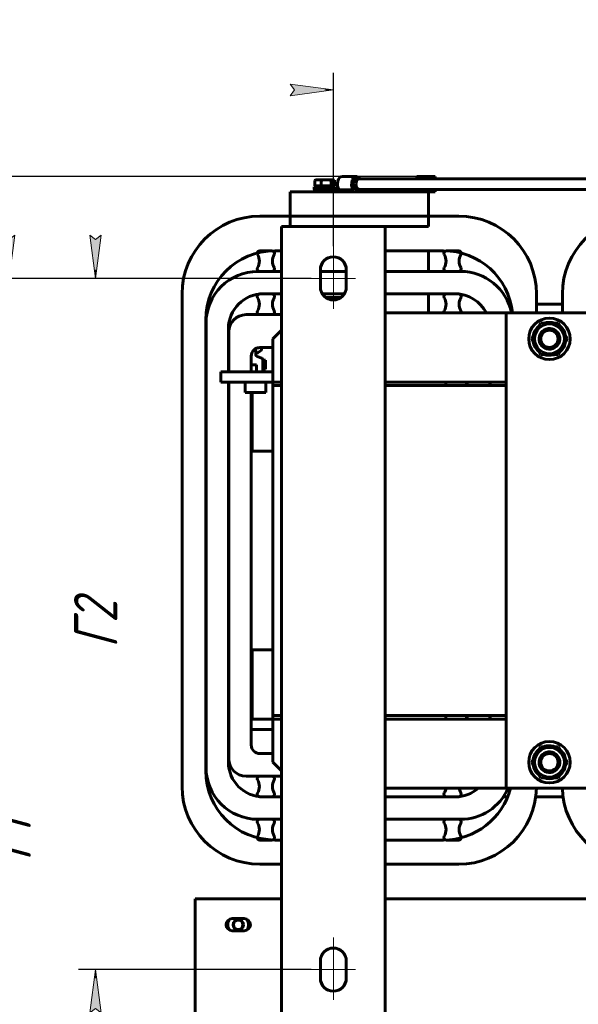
# Model space of a CAD drawing. Header units: millimetres. Extents: x 0 to 420, y 0 to 594.
# Tile 17 of 23: x 141 to 205, y 385 to 499. Entities that reach past the tile are written whole.
import ezdxf

# ---------------------------------------------------------------- set-up
doc = ezdxf.new("R2010")
doc.units = ezdxf.units.MM
for name, pattern in [('K5LT_AXLED', [19.5, 15, -1.5, 1.5, -1.5]), ('K5LT_BASIC', [0]), ('K5LT_THIN', [0])]:
    doc.linetypes.add(name, pattern=pattern)
doc.layers.add('Системный слой', color=7, linetype='Continuous')
doc.styles.add('KDIMTEXTSTYLE', font='GOST_AU.SHX', dxfattribs={"width": 0.96, "oblique": 15, "height": 5})
doc.dimstyles.new('KDIMSTYLE (0.20)', dxfattribs={"dimtxt": 5, "dimasz": 1, "dimexe": 2, "dimexo": 0, "dimgap": 1, "dimtad": 1, "dimlfac": 5, "dimtxsty": 'KDIMTEXTSTYLE', "dimsah": 1, "dimcen": 0, "dimdle": 1, "dimadec": 0, "dimazin": 0, "dimtfac": 0.667, "dimtmove": 0, "dimatfit": 3, "dimfxl": 1, "dimtvp": 1, "dimtolj": 1, "dimtzin": 0, "dimarcsym": 0})

# ---------------------------------------------------------------- blocks, each defined once
blk = doc.blocks.new('U145')
at = {"layer": 'Системный слой', "color": 150, "linetype": 'K5LT_BASIC', "lineweight": 60, "true_color": 0x0080ff}
for start, end in [(148.9973, 180), (328.9973, 31.0027), (180, 211.0027)]:
    blk.add_arc((165.93, 394.23), 1.2, start, end, dxfattribs=at)
blk = doc.blocks.new('U149')
at = {"layer": 'Системный слой', "color": 150, "linetype": 'K5LT_BASIC', "lineweight": 60, "true_color": 0x0080ff}
for p, q in [((160.93, 397.23), (170.93, 397.23)), ((182.93, 397.23), (264.93, 397.23)), ((276.93, 397.23), (286.93, 397.23))]:
    blk.add_line(p, q, dxfattribs=at)
blk = doc.blocks.new('U150')
at = {"layer": 'Системный слой', "color": 150, "linetype": 'K5LT_BASIC', "lineweight": 60, "true_color": 0x0080ff}
for p, q in [((186.6, 480.53), (186.6, 480.83)), ((186.6, 479.28), (186.6, 479.33))]:
    blk.add_line(p, q, dxfattribs=at)
blk = doc.blocks.new('U151')
at = {"layer": 'Системный слой', "color": 150, "linetype": 'K5LT_BASIC', "lineweight": 60, "true_color": 0x0080ff}
for p, q in [((188.7, 480.53), (188.7, 480.83)), ((188.7, 479.28), (188.7, 479.33))]:
    blk.add_line(p, q, dxfattribs=at)
blk = doc.blocks.new('U153')
at = {"layer": 'Системный слой', "color": 150, "linetype": 'K5LT_BASIC', "lineweight": 60, "true_color": 0x0080ff}
for p, q in [((197.24, 466.03), (197.49, 466.03)), ((200.43, 466.03), (203.43, 466.03)), ((206.38, 466.03), (206.62, 466.03))]:
    blk.add_line(p, q, dxfattribs=at)
blk = doc.blocks.new('U161')
at = {"layer": 'Системный слой', "color": 150, "linetype": 'K5LT_BASIC', "lineweight": 60, "true_color": 0x0080ff}
for p, q in [((167.43, 458.23), (167.43, 460.03)), ((167.43, 415.03), (167.43, 455.83))]:
    blk.add_line(p, q, dxfattribs=at)
blk = doc.blocks.new('U162')
at = {"layer": 'Системный слой', "color": 150, "linetype": 'K5LT_BASIC', "lineweight": 60, "true_color": 0x0080ff}
for p, q in [((164.83, 458.23), (164.83, 462.83)), ((164.83, 413.43), (164.83, 457.03))]:
    blk.add_line(p, q, dxfattribs=at)
blk = doc.blocks.new('U163')
at = {"layer": 'Системный слой', "color": 150, "linetype": 'K5LT_BASIC', "lineweight": 60, "true_color": 0x0080ff}
for p, q in [((192.43, 457.03), (192.43, 456.63)), ((192.43, 418.43), (192.43, 418.03))]:
    blk.add_line(p, q, dxfattribs=at)
blk = doc.blocks.new('U164')
at = {"layer": 'Системный слой', "color": 150, "linetype": 'K5LT_BASIC', "lineweight": 60, "true_color": 0x0080ff}
for p, q in [((195.03, 457.03), (195.03, 456.63)), ((195.03, 418.43), (195.03, 418.03))]:
    blk.add_line(p, q, dxfattribs=at)
blk = doc.blocks.new('U165')
at = {"layer": 'Системный слой', "color": 150, "linetype": 'K5LT_BASIC', "lineweight": 60, "true_color": 0x0080ff}
for p, q in [((170.17, 472.23), (170.93, 472.23)), ((182.93, 472.23), (189.69, 472.23))]:
    blk.add_line(p, q, dxfattribs=at)
blk = doc.blocks.new('U166')
at = {"layer": 'Системный слой', "color": 150, "linetype": 'K5LT_BASIC', "lineweight": 60, "true_color": 0x0080ff}
for p, q in [((168.43, 476.23), (171.93, 476.23)), ((187.93, 476.23), (191.43, 476.23))]:
    blk.add_line(p, q, dxfattribs=at)
blk = doc.blocks.new('U167')
at = {"layer": 'Системный слой', "color": 150, "linetype": 'K5LT_BASIC', "lineweight": 60, "true_color": 0x0080ff}
for p, q in [((170.93, 404.03), (170.17, 404.03)), ((189.69, 404.03), (182.93, 404.03))]:
    blk.add_line(p, q, dxfattribs=at)
blk = doc.blocks.new('U168')
at = {"layer": 'Системный слой', "color": 150, "linetype": 'K5LT_BASIC', "lineweight": 60, "true_color": 0x0080ff}
for p, q in [((170.93, 401.23), (168.43, 401.23)), ((191.43, 401.23), (182.93, 401.23))]:
    blk.add_line(p, q, dxfattribs=at)
blk = doc.blocks.new('U169')
at = {"layer": 'Системный слой', "color": 150, "linetype": 'K5LT_BASIC', "lineweight": 60, "true_color": 0x0080ff}
for p, q in [((195.06, 457.03), (195.06, 456.63)), ((195.06, 418.43), (195.06, 418.03))]:
    blk.add_line(p, q, dxfattribs=at)
blk = doc.blocks.new('U170')
at = {"layer": 'Системный слой', "color": 150, "linetype": 'K5LT_BASIC', "lineweight": 60, "true_color": 0x0080ff}
for p, q in [((164.8, 458.23), (164.8, 463.23)), ((164.8, 413.03), (164.8, 457.03))]:
    blk.add_line(p, q, dxfattribs=at)
blk = doc.blocks.new('U171')
at = {"layer": 'Системный слой', "color": 150, "linetype": 'K5LT_BASIC', "lineweight": 60, "true_color": 0x0080ff}
for p, q in [((168.8, 467.23), (170.93, 467.23)), ((175.66, 467.23), (178.2, 467.23)), ((182.93, 467.23), (191.06, 467.23))]:
    blk.add_line(p, q, dxfattribs=at)
blk = doc.blocks.new('U172')
at = {"layer": 'Системный слой', "color": 150, "linetype": 'K5LT_BASIC', "lineweight": 60, "true_color": 0x0080ff}
for p, q in [((170.93, 409.03), (168.8, 409.03)), ((191.06, 409.03), (182.93, 409.03))]:
    blk.add_line(p, q, dxfattribs=at)
blk = doc.blocks.new('U173')
at = {"layer": 'Системный слой', "color": 150, "linetype": 'K5LT_BASIC', "lineweight": 60, "true_color": 0x0080ff}
for p, q in [((170.93, 406.43), (168.2, 406.43)), ((191.66, 406.43), (182.93, 406.43))]:
    blk.add_line(p, q, dxfattribs=at)
blk = doc.blocks.new('U174')
at = {"layer": 'Системный слой', "color": 150, "linetype": 'K5LT_BASIC', "lineweight": 60, "true_color": 0x0080ff}
for p, q in [((168.2, 469.83), (170.93, 469.83)), ((175.43, 469.83), (178.43, 469.83)), ((182.93, 469.83), (191.66, 469.83))]:
    blk.add_line(p, q, dxfattribs=at)
blk = doc.blocks.new('U189')
at = {"layer": 'Системный слой', "color": 150, "linetype": 'K5LT_BASIC', "lineweight": 60, "true_color": 0x0080ff}
for p, q in [((169.93, 457.03), (170.93, 457.03)), ((182.93, 457.03), (189.93, 457.03))]:
    blk.add_line(p, q, dxfattribs=at)
blk = doc.blocks.new('U190')
at = {"layer": 'Системный слой', "color": 150, "linetype": 'K5LT_BASIC', "lineweight": 60, "true_color": 0x0080ff}
for p, q in [((169.93, 456.63), (170.93, 456.63)), ((182.93, 456.63), (189.93, 456.63))]:
    blk.add_line(p, q, dxfattribs=at)
blk = doc.blocks.new('U198')
at = {"layer": 'Системный слой', "color": 150, "linetype": 'K5LT_BASIC', "lineweight": 60, "true_color": 0x0080ff}
for start, end in [(90, 109.54), (70.46, 79.1982), (130.46, 169.54), (10.46, 49.54), (190.46, 229.54), (310.46, 349.54), (250.46, 289.54)]:
    blk.add_arc((201.93, 413.03), 1.91, start, end, dxfattribs=at)
blk = doc.blocks.new('U202')
at = {"layer": 'Системный слой', "color": 150, "linetype": 'K5LT_BASIC', "lineweight": 60, "true_color": 0x0080ff}
for p, q in [((169.93, 456.63), (170.93, 456.63)), ((182.93, 456.63), (196.93, 456.63)), ((206.93, 456.63), (240.93, 456.63)), ((250.93, 456.63), (264.93, 456.63)), ((276.93, 456.63), (277.93, 456.63))]:
    blk.add_line(p, q, dxfattribs=at)
blk = doc.blocks.new('U203')
at = {"layer": 'Системный слой', "color": 150, "linetype": 'K5LT_BASIC', "lineweight": 60, "true_color": 0x0080ff}
for p, q in [((169.93, 418.43), (170.93, 418.43)), ((182.93, 418.43), (196.93, 418.43)), ((206.93, 418.43), (240.93, 418.43)), ((250.93, 418.43), (264.93, 418.43)), ((276.93, 418.43), (277.93, 418.43))]:
    blk.add_line(p, q, dxfattribs=at)
blk = doc.blocks.new('U204')
at = {"layer": 'Системный слой', "color": 150, "linetype": 'K5LT_BASIC', "lineweight": 60, "true_color": 0x0080ff}
for p, q in [((169.93, 418.43), (170.93, 418.43)), ((182.93, 418.43), (189.93, 418.43))]:
    blk.add_line(p, q, dxfattribs=at)
blk = doc.blocks.new('U205')
at = {"layer": 'Системный слой', "color": 150, "linetype": 'K5LT_BASIC', "lineweight": 60, "true_color": 0x0080ff}
for p, q in [((169.93, 418.03), (170.93, 418.03)), ((182.93, 418.03), (189.93, 418.03))]:
    blk.add_line(p, q, dxfattribs=at)
blk = doc.blocks.new('U206')
at = {"layer": 'Системный слой', "color": 150, "linetype": 'K5LT_BASIC', "lineweight": 60, "true_color": 0x0080ff}
for p, q in [((196.93, 410.03), (182.93, 410.03)), ((240.93, 410.03), (206.93, 410.03)), ((264.93, 410.03), (250.93, 410.03))]:
    blk.add_line(p, q, dxfattribs=at)
blk = doc.blocks.new('U207')
at = {"layer": 'Системный слой', "color": 150, "linetype": 'K5LT_BASIC', "lineweight": 60, "true_color": 0x0080ff}
for p, q in [((189.93, 418.03), (196.93, 418.03)), ((206.93, 418.03), (213.93, 418.03)), ((233.93, 418.03), (240.93, 418.03)), ((250.93, 418.03), (257.93, 418.03))]:
    blk.add_line(p, q, dxfattribs=at)
blk = doc.blocks.new('U218')
at = {"layer": 'Системный слой', "color": 150, "linetype": 'K5LT_BASIC', "lineweight": 60, "true_color": 0x0080ff}
for p, q in [((179.2, 479.88), (179.29, 480.33)), ((179.33, 479.46), (179.2, 479.88)), ((179.29, 480.33), (179.56, 480.55)), ((179.56, 480.55), (179.59, 480.55)), ((179.59, 479.31), (179.33, 479.46))]:
    blk.add_line(p, q, dxfattribs=at)
blk = doc.blocks.new('U219')
at = {"layer": 'Системный слой', "color": 150, "linetype": 'K5LT_BASIC', "lineweight": 60, "true_color": 0x0080ff}
for p, q in [((179.02, 479.78), (179.11, 480.42)), ((179.2, 479.28), (179.02, 479.78)), ((179.11, 480.42), (179.41, 480.78)), ((179.41, 480.78), (179.59, 480.83)), ((179.59, 480.83), (179.92, 480.67)), ((179.92, 480.67), (180.03, 480.53)), ((180.03, 479.33), (179.99, 479.28))]:
    blk.add_line(p, q, dxfattribs=at)
blk = doc.blocks.new('U220')
at = {"layer": 'Системный слой', "color": 150, "linetype": 'K5LT_BASIC', "lineweight": 60, "true_color": 0x0080ff}
for p, q in [((179.64, 480.38), (179.52, 479.96)), ((179.52, 479.96), (179.61, 479.53)), ((179.9, 480.53), (179.64, 480.38)), ((179.61, 479.53), (179.88, 479.33)), ((179.88, 479.33), (179.9, 479.33))]:
    blk.add_line(p, q, dxfattribs=at)
blk = doc.blocks.new('U221')
at = {"layer": 'Системный слой', "color": 150, "linetype": 'K5LT_BASIC', "lineweight": 60, "true_color": 0x0080ff}
for p, q in [((196.93, 457.03), (189.93, 457.03)), ((213.93, 457.03), (206.93, 457.03)), ((240.93, 457.03), (233.93, 457.03)), ((257.93, 457.03), (250.93, 457.03))]:
    blk.add_line(p, q, dxfattribs=at)
blk = doc.blocks.new('U222')
at = {"layer": 'Системный слой', "color": 150, "linetype": 'K5LT_BASIC', "lineweight": 60, "true_color": 0x0080ff}
for p, q in [((182.93, 465.03), (196.93, 465.03)), ((206.93, 465.03), (240.93, 465.03)), ((250.93, 465.03), (264.93, 465.03))]:
    blk.add_line(p, q, dxfattribs=at)
blk = doc.blocks.new('U226')
at = {"layer": 'Системный слой', "color": 150, "linetype": 'K5LT_BASIC', "lineweight": 60, "true_color": 0x0080ff}
for p, q in [((179.9, 479.33), (223.9, 479.33)), ((285.55, 479.33), (285.56, 479.33)), ((285.56, 479.33), (285.57, 479.33)), ((285.57, 479.33), (285.57, 479.33)), ((285.57, 479.33), (285.58, 479.33)), ((285.58, 479.33), (285.58, 479.33)), ((285.58, 479.33), (285.59, 479.33)), ((285.59, 479.33), (285.6, 479.33)), ((285.6, 479.33), (285.61, 479.33)), ((285.61, 479.33), (285.64, 479.33)), ((285.64, 479.33), (285.67, 479.33)), ((285.67, 479.33), (285.68, 479.32)), ((285.68, 479.32), (285.68, 479.32)), ((285.68, 479.32), (285.69, 479.32)), ((285.69, 479.32), (285.7, 479.32)), ((285.7, 479.32), (285.72, 479.32)), ((285.72, 479.32), (285.77, 479.32)), ((285.77, 479.32), (285.83, 479.31)), ((285.83, 479.31), (285.84, 479.31)), ((285.84, 479.31), (285.84, 479.31)), ((285.84, 479.31), (285.86, 479.3)), ((285.86, 479.3), (285.89, 479.3)), ((285.89, 479.3), (285.94, 479.29)), ((285.94, 479.29), (286.01, 479.27)), ((286.01, 479.27), (286.01, 479.27)), ((286.01, 479.27), (286.01, 479.27)), ((286.01, 479.27), (286.02, 479.27)), ((286.02, 479.27), (286.03, 479.27)), ((286.03, 479.27), (286.03, 479.26)), ((286.03, 479.26), (286.03, 479.26)), ((286.03, 479.26), (286.04, 479.26)), ((286.04, 479.26), (286.05, 479.26)), ((286.05, 479.26), (286.08, 479.25)), ((286.08, 479.25), (286.14, 479.23)), ((286.14, 479.23), (286.17, 479.22)), ((286.17, 479.22), (286.17, 479.22)), ((286.17, 479.22), (286.18, 479.22)), ((286.18, 479.22), (286.18, 479.21)), ((286.18, 479.21), (286.2, 479.21)), ((286.2, 479.21), (286.21, 479.2)), ((286.21, 479.2), (286.21, 479.2)), ((286.21, 479.2), (286.21, 479.2)), ((286.21, 479.2), (286.21, 479.2)), ((286.21, 479.2), (286.22, 479.2)), ((286.22, 479.2), (286.23, 479.19)), ((286.23, 479.19), (286.24, 479.19)), ((286.24, 479.19), (286.25, 479.19)), ((286.25, 479.19), (286.25, 479.18)), ((286.25, 479.18), (286.26, 479.18)), ((286.26, 479.18), (286.28, 479.17)), ((286.28, 479.17), (286.31, 479.16)), ((286.31, 479.16), (286.38, 479.12)), ((286.38, 479.12), (286.41, 479.1)), ((286.41, 479.1), (286.42, 479.1)), ((286.42, 479.1), (286.43, 479.1)), ((286.43, 479.1), (286.44, 479.09)), ((286.44, 479.09), (286.47, 479.07)), ((286.47, 479.07), (286.52, 479.04)), ((286.52, 479.04), (286.59, 478.99)), ((286.59, 478.99), (286.59, 478.99)), ((286.59, 478.99), (286.6, 478.99)), ((286.6, 478.99), (286.62, 478.98)), ((286.62, 478.98), (286.64, 478.95)), ((286.64, 478.95), (286.7, 478.91)), ((286.7, 478.91), (286.77, 478.84)), ((286.77, 478.84), (286.78, 478.84)), ((286.78, 478.84), (286.78, 478.83)), ((286.78, 478.83), (286.8, 478.82)), ((286.8, 478.82), (286.83, 478.79)), ((286.83, 478.79), (286.88, 478.74)), ((286.88, 478.74), (286.93, 478.68)), ((286.93, 478.68), (286.94, 478.67)), ((286.94, 478.67), (286.94, 478.66)), ((286.94, 478.66), (286.95, 478.65)), ((286.95, 478.65), (286.98, 478.62)), ((286.98, 478.62), (287.02, 478.56)), ((287.02, 478.56), (287.07, 478.48)), ((287.07, 478.48), (287.07, 478.48)), ((287.07, 478.48), (287.08, 478.47)), ((287.08, 478.47), (287.09, 478.46)), ((287.09, 478.46), (287.11, 478.42)), ((287.11, 478.42), (287.14, 478.35)), ((287.14, 478.35), (287.18, 478.28)), ((287.18, 478.28), (287.18, 478.27)), ((287.18, 478.27), (287.19, 478.26)), ((287.19, 478.26), (287.2, 478.25)), ((287.2, 478.25), (287.21, 478.21)), ((287.21, 478.21), (287.24, 478.14)), ((287.24, 478.14), (287.26, 478.07)), ((287.26, 478.07), (287.27, 478.06)), ((287.27, 478.06), (287.27, 478.05)), ((287.27, 478.05), (287.27, 478.04)), ((287.27, 478.04), (287.28, 478.01)), ((287.28, 478.01), (287.3, 477.94)), ((287.3, 477.94), (287.31, 477.9)), ((287.31, 477.9), (287.31, 477.9)), ((287.31, 477.9), (287.31, 477.89)), ((287.31, 477.89), (287.31, 477.88)), ((287.31, 477.88), (287.32, 477.85)), ((287.32, 477.85), (287.33, 477.79)), ((287.33, 477.79), (287.34, 477.71)), ((287.34, 477.71), (287.34, 477.71)), ((287.34, 477.71), (287.34, 477.7)), ((287.34, 477.7), (287.34, 477.69)), ((287.34, 477.69), (287.34, 477.66)), ((287.34, 477.66), (287.34, 477.6)), ((287.34, 477.6), (287.34, 477.55)), ((287.34, 477.55), (287.34, 477.55)), ((287.34, 477.55), (287.34, 477.54)), ((287.34, 477.54), (287.34, 477.53)), ((287.34, 477.53), (287.34, 477.5)), ((287.34, 477.5), (287.34, 477.47)), ((287.34, 477.47), (287.34, 477.46)), ((287.34, 477.46), (287.34, 477.45)), ((287.34, 477.45), (287.34, 477.44)), ((287.34, 477.44), (287.34, 477.42)), ((287.34, 477.42), (287.34, 477.4)), ((287.34, 477.4), (287.34, 477.4)), ((287.34, 477.4), (287.34, 477.39)), ((287.34, 477.39), (287.34, 477.38)), ((287.34, 477.38), (287.34, 477.37)), ((287.34, 477.37), (287.34, 477.35)), ((287.34, 477.35), (287.34, 477.32)), ((287.34, 477.32), (287.34, 477.27)), ((287.34, 477.27), (287.34, 477.27)), ((287.34, 477.27), (287.34, 477.26)), ((287.34, 477.26), (287.34, 477.25)), ((287.34, 477.25), (287.34, 477.23)), ((287.34, 477.23), (287.34, 477.19)), ((287.34, 477.19), (287.34, 477.12)), ((287.34, 477.12), (287.34, 476.96)), ((287.34, 476.96), (287.34, 476.95)), ((287.34, 476.95), (287.34, 476.95)), ((287.34, 476.95), (287.34, 476.94)), ((287.34, 476.94), (287.34, 476.92)), ((287.34, 476.92), (287.34, 476.88)), ((287.34, 476.88), (287.34, 476.82)), ((287.34, 476.82), (287.34, 476.82)), ((287.34, 476.82), (287.34, 476.81)), ((287.34, 476.81), (287.34, 476.81)), ((287.34, 476.81), (287.34, 476.79)), ((287.34, 476.79), (287.34, 476.79)), ((287.34, 476.79), (287.34, 476.79)), ((287.34, 476.79), (287.34, 476.79)), ((287.34, 476.79), (287.34, 476.78)), ((287.34, 476.78), (287.34, 476.76)), ((287.34, 476.76), (287.34, 476.75)), ((287.34, 476.75), (287.34, 476.74)), ((287.34, 476.74), (287.34, 476.74)), ((287.34, 476.74), (287.34, 476.73)), ((287.34, 476.73), (287.34, 476.72)), ((287.34, 476.72), (287.34, 476.69)), ((287.34, 476.69), (287.34, 476.66)), ((287.34, 476.66), (287.34, 476.65)), ((287.34, 476.65), (287.34, 476.65)), ((287.34, 476.65), (287.34, 476.64)), ((287.34, 476.64), (287.34, 476.63)), ((287.34, 476.63), (287.34, 476.61)), ((287.34, 476.61), (287.34, 476.61)), ((287.34, 476.61), (287.34, 476.6)), ((287.34, 476.6), (287.34, 476.6)), ((287.34, 476.6), (287.34, 476.58)), ((287.34, 476.58), (287.34, 476.55)), ((287.34, 476.55), (287.34, 476.5)), ((287.34, 476.5), (287.34, 476.5)), ((287.34, 476.5), (287.34, 476.49)), ((287.34, 476.49), (287.34, 476.49)), ((287.34, 476.49), (287.34, 476.47)), ((287.34, 476.47), (287.34, 476.47)), ((287.34, 476.47), (287.34, 476.47)), ((287.34, 476.47), (287.34, 476.46)), ((287.34, 476.46), (287.34, 476.46)), ((287.34, 476.46), (287.34, 476.45)), ((287.34, 476.45), (287.34, 476.44)), ((287.34, 476.44), (287.34, 476.44)), ((287.34, 476.44), (287.34, 476.44)), ((287.34, 476.44), (287.34, 476.43)), ((287.34, 476.43), (287.34, 476.42)), ((287.34, 476.42), (287.34, 476.41)), ((287.34, 476.41), (287.34, 476.41)), ((287.34, 476.41), (287.34, 476.4)), ((287.34, 476.4), (287.34, 476.37)), ((287.34, 476.37), (287.34, 476.33)), ((287.34, 476.33), (287.34, 476.25)), ((287.34, 476.25), (287.34, 476.21)), ((287.34, 476.21), (287.34, 476.15)), ((287.34, 476.15), (287.34, 476.14)), ((287.34, 476.14), (287.34, 476.14)), ((287.34, 476.14), (287.34, 476.13)), ((287.34, 476.13), (287.34, 476.13)), ((287.34, 476.13), (287.34, 476.11)), ((287.34, 476.11), (287.34, 476.11)), ((287.34, 476.11), (287.34, 476.11)), ((287.34, 476.11), (287.34, 476.11)), ((287.34, 476.11), (287.34, 476.1)), ((287.34, 476.1), (287.34, 476.09)), ((287.34, 476.09), (287.34, 476.08)), ((287.34, 476.08), (287.34, 476.08)), ((287.34, 476.08), (287.34, 476.08)), ((287.34, 476.08), (287.34, 476.07)), ((287.34, 476.07), (287.34, 476.04)), ((287.34, 476.04), (287.34, 476.03)), ((287.34, 476.03), (287.34, 476.03)), ((287.34, 476.03), (287.34, 476.03)), ((287.34, 476.03), (287.34, 476.02)), ((287.34, 476.02), (287.34, 476)), ((287.34, 476), (287.34, 475.97)), ((287.34, 475.97), (287.34, 475.95)), ((287.34, 475.95), (287.34, 475.94)), ((287.34, 475.94), (287.34, 475.91)), ((287.34, 475.91), (287.34, 475.87)), ((287.34, 475.87), (287.34, 475.78)), ((287.34, 475.78), (287.34, 475.61)), ((287.34, 475.61), (287.34, 475.27)), ((287.34, 475.27), (287.34, 474.58)), ((287.34, 474.58), (287.34, 473.19)), ((287.34, 473.19), (287.34, 471.52)), ((287.34, 405.94), (287.34, 386.22))]:
    blk.add_line(p, q, dxfattribs=at)
blk = doc.blocks.new('U227')
at = {"layer": 'Системный слой', "color": 150, "linetype": 'K5LT_BASIC', "lineweight": 60, "true_color": 0x0080ff}
for p, q in [((179.9, 480.53), (223.9, 480.53)), ((284.74, 480.53), (285.55, 480.53)), ((287.94, 479.33), (287.98, 479.28)), ((287.98, 479.28), (288, 479.25)), ((288, 479.25), (288.01, 479.24)), ((288.01, 479.24), (288.01, 479.23)), ((288.01, 479.23), (288.02, 479.22)), ((288.02, 479.22), (288.02, 479.22)), ((288.02, 479.22), (288.03, 479.2)), ((288.03, 479.2), (288.04, 479.19)), ((288.04, 479.19), (288.06, 479.16)), ((288.06, 479.16), (288.09, 479.12)), ((288.09, 479.12), (288.12, 479.06)), ((288.12, 479.06), (288.15, 479.01)), ((288.15, 479.01), (288.16, 479.01)), ((288.16, 479.01), (288.16, 478.99)), ((288.16, 478.99), (288.18, 478.96)), ((288.18, 478.96), (288.21, 478.9)), ((288.21, 478.9), (288.27, 478.78)), ((288.27, 478.78), (288.32, 478.67)), ((288.32, 478.67), (288.32, 478.66)), ((288.32, 478.66), (288.33, 478.64)), ((288.33, 478.64), (288.34, 478.61)), ((288.34, 478.61), (288.36, 478.55)), ((288.36, 478.55), (288.41, 478.43)), ((288.41, 478.43), (288.42, 478.37)), ((288.42, 478.37), (288.43, 478.36)), ((288.43, 478.36), (288.43, 478.34)), ((288.43, 478.34), (288.44, 478.31)), ((288.44, 478.31), (288.46, 478.25)), ((288.46, 478.25), (288.48, 478.12)), ((288.48, 478.12), (288.5, 478.02)), ((288.5, 478.02), (288.5, 478.01)), ((288.5, 478.01), (288.51, 478)), ((288.51, 478), (288.51, 477.96)), ((288.51, 477.96), (288.52, 477.89)), ((288.52, 477.89), (288.54, 477.75)), ((288.54, 477.75), (288.54, 477.64)), ((288.54, 477.64), (288.54, 477.63)), ((288.54, 477.63), (288.54, 477.62)), ((288.54, 477.62), (288.54, 477.59)), ((288.54, 477.59), (288.55, 477.53)), ((288.55, 477.53), (288.55, 477.51)), ((288.55, 477.51), (288.55, 477.51)), ((288.55, 477.51), (288.55, 477.49)), ((288.55, 477.49), (288.55, 477.47)), ((288.55, 477.47), (288.55, 477.42)), ((288.55, 477.42), (288.55, 477.32)), ((288.55, 477.32), (288.55, 477.29)), ((288.55, 477.29), (288.55, 477.29)), ((288.55, 477.29), (288.55, 477.27)), ((288.55, 477.27), (288.55, 477.25)), ((288.55, 477.25), (288.55, 477.21)), ((288.55, 477.21), (288.55, 477.19)), ((288.55, 477.19), (288.55, 477.18)), ((288.55, 477.18), (288.55, 477.17)), ((288.55, 477.17), (288.55, 477.15)), ((288.55, 477.15), (288.55, 477.12)), ((288.55, 477.12), (288.55, 477.09)), ((288.55, 477.09), (288.55, 477.08)), ((288.55, 477.08), (288.55, 477.07)), ((288.55, 477.07), (288.55, 477.06)), ((288.55, 477.06), (288.55, 477.05)), ((288.55, 477.05), (288.55, 477.04)), ((288.55, 477.04), (288.55, 477.04)), ((288.55, 477.04), (288.55, 477.03)), ((288.55, 477.03), (288.55, 477.02)), ((288.55, 477.02), (288.55, 477.01)), ((288.55, 477.01), (288.55, 477)), ((288.55, 477), (288.55, 476.98)), ((288.55, 476.98), (288.55, 476.96)), ((288.55, 476.96), (288.55, 476.95)), ((288.55, 476.95), (288.55, 476.94)), ((288.55, 476.94), (288.55, 476.93)), ((288.55, 476.93), (288.55, 476.9)), ((288.55, 476.9), (288.55, 476.85)), ((288.55, 476.85), (288.55, 476.84)), ((288.55, 476.84), (288.55, 476.83)), ((288.55, 476.83), (288.55, 476.82)), ((288.55, 476.82), (288.55, 476.81)), ((288.55, 476.81), (288.55, 476.81)), ((288.55, 476.81), (288.55, 476.79)), ((288.55, 476.79), (288.55, 476.78)), ((288.55, 476.78), (288.55, 476.77)), ((288.55, 476.77), (288.55, 476.76)), ((288.55, 476.76), (288.55, 476.74)), ((288.55, 476.74), (288.55, 476.73)), ((288.55, 476.73), (288.55, 476.72)), ((288.55, 476.72), (288.55, 476.7)), ((288.55, 476.7), (288.55, 476.65)), ((288.55, 476.65), (288.55, 476.64)), ((288.55, 476.64), (288.55, 476.63)), ((288.55, 476.63), (288.55, 476.62)), ((288.55, 476.62), (288.55, 476.59)), ((288.55, 476.59), (288.55, 476.54)), ((288.55, 476.54), (288.55, 476.44)), ((288.55, 476.44), (288.55, 476.43)), ((288.55, 476.43), (288.55, 476.41)), ((288.55, 476.41), (288.55, 476.38)), ((288.55, 476.38), (288.55, 476.33)), ((288.55, 476.33), (288.55, 476.26)), ((288.55, 476.26), (288.55, 476.25)), ((288.55, 476.25), (288.55, 476.24)), ((288.55, 476.24), (288.55, 476.22)), ((288.55, 476.22), (288.55, 476.2)), ((288.55, 476.2), (288.55, 476.16)), ((288.55, 476.16), (288.55, 476.14)), ((288.55, 476.14), (288.55, 476.14)), ((288.55, 476.14), (288.55, 476.13)), ((288.55, 476.13), (288.55, 476.11)), ((288.55, 476.11), (288.55, 476.1)), ((288.55, 476.1), (288.55, 476.09)), ((288.55, 476.09), (288.55, 476.08)), ((288.55, 476.08), (288.55, 476.07)), ((288.55, 476.07), (288.55, 476.06)), ((288.55, 476.06), (288.55, 476.03)), ((288.55, 476.03), (288.55, 476.02)), ((288.55, 476.02), (288.55, 476.01)), ((288.55, 476.01), (288.55, 475.99)), ((288.55, 475.99), (288.55, 475.95)), ((288.55, 475.95), (288.55, 475.92)), ((288.55, 475.92), (288.55, 475.91)), ((288.55, 475.91), (288.55, 475.9)), ((288.55, 475.9), (288.55, 475.87)), ((288.55, 475.87), (288.55, 475.82)), ((288.55, 475.82), (288.55, 475.71)), ((288.55, 475.71), (288.55, 475.7)), ((288.55, 475.7), (288.55, 475.69)), ((288.55, 475.69), (288.55, 475.67)), ((288.55, 475.67), (288.55, 475.64)), ((288.55, 475.64), (288.55, 475.58)), ((288.55, 475.58), (288.55, 475.48)), ((288.55, 475.48), (288.55, 475.43)), ((288.55, 475.43), (288.55, 475.41)), ((288.55, 475.41), (288.55, 475.36)), ((288.55, 475.36), (288.55, 475.33)), ((288.55, 475.33), (288.55, 475.29)), ((288.55, 475.29), (288.55, 475.12)), ((288.55, 475.12), (288.55, 474.97)), ((288.55, 474.97), (288.55, 474.66)), ((288.55, 474.66), (288.55, 474.05)), ((288.55, 474.05), (288.55, 472.82)), ((288.55, 472.82), (288.55, 470.37)), ((288.55, 470.37), (288.55, 465.48)), ((288.55, 465.48), (288.55, 455.74)), ((288.55, 455.74), (288.55, 436.21)), ((288.55, 436.21), (288.55, 405.06)), ((288.55, 405.06), (288.55, 387.96)), ((288.55, 387.96), (288.55, 387.95)), ((288.55, 387.95), (288.55, 387.94)), ((288.55, 387.94), (288.55, 387.92)), ((288.55, 387.92), (288.55, 387.89)), ((288.55, 387.89), (288.55, 387.88)), ((288.55, 387.88), (288.55, 387.87)), ((288.55, 387.87), (288.55, 387.85)), ((288.55, 387.85), (288.55, 387.8)), ((288.55, 387.8), (288.55, 387.76)), ((288.55, 387.76), (288.55, 387.75)), ((288.55, 387.75), (288.55, 387.73)), ((288.55, 387.73), (288.55, 387.71)), ((288.55, 387.71), (288.55, 387.65)), ((288.55, 387.65), (288.55, 387.54)), ((288.55, 387.54), (288.55, 387.49)), ((288.55, 387.49), (288.55, 387.49)), ((288.55, 387.49), (288.55, 387.47)), ((288.55, 387.47), (288.55, 387.44)), ((288.55, 387.44), (288.55, 387.38)), ((288.55, 387.38), (288.55, 387.26)), ((288.55, 387.26), (288.55, 387.19)), ((288.55, 387.19), (288.55, 387.18)), ((288.55, 387.18), (288.55, 387.17)), ((288.55, 387.17), (288.55, 387.14)), ((288.55, 387.14), (288.55, 387.08)), ((288.55, 387.08), (288.55, 386.96)), ((288.55, 386.96), (288.55, 386.91)), ((288.55, 386.91), (288.55, 386.9)), ((288.55, 386.9), (288.55, 386.89)), ((288.55, 386.89), (288.55, 386.86)), ((288.55, 386.86), (288.55, 386.8)), ((288.55, 386.8), (288.55, 386.7)), ((288.55, 386.7), (288.55, 386.64)), ((288.55, 386.64), (288.55, 386.63)), ((288.55, 386.63), (288.55, 386.62)), ((288.55, 386.62), (288.55, 386.59)), ((288.55, 386.59), (288.55, 386.54)), ((288.55, 386.54), (288.55, 386.45)), ((288.55, 386.45), (288.55, 386.4)), ((288.55, 386.4), (288.55, 386.39)), ((288.55, 386.39), (288.55, 386.38)), ((288.55, 386.38), (288.55, 386.36)), ((288.55, 386.36), (288.55, 386.31)), ((288.55, 386.31), (288.55, 386.28)), ((288.55, 386.28), (288.55, 386.27)), ((288.55, 386.27), (288.55, 386.26)), ((288.55, 386.26), (288.55, 386.26)), ((288.55, 386.26), (288.55, 386.25)), ((288.55, 386.25), (288.55, 386.24)), ((288.55, 386.24), (288.55, 386.23)), ((288.55, 386.23), (288.55, 386.22)), ((288.55, 386.22), (288.55, 386.22))]:
    blk.add_line(p, q, dxfattribs=at)
blk = doc.blocks.new('U229')
at = {"layer": 'Системный слой', "color": 150, "linetype": 'K5LT_BASIC', "lineweight": 60, "true_color": 0x0080ff}
for start, end in [(70.46, 109.54), (130.46, 169.54), (10.46, 49.54), (190.46, 229.54), (310.46, 349.54), (250.46, 282.7736)]:
    blk.add_arc((201.93, 462.03), 1.91, start, end, dxfattribs=at)
blk = doc.blocks.new('U230')
at = {"layer": 'Системный слой', "color": 150, "linetype": 'K5LT_BASIC', "lineweight": 60, "true_color": 0x0080ff}
for p, q in [((164.8, 418.03), (164.83, 418.03)), ((167.43, 418.03), (167.53, 418.03)), ((280.33, 418.03), (280.43, 418.03)), ((283.03, 418.03), (283.06, 418.03))]:
    blk.add_line(p, q, dxfattribs=at)
blk = doc.blocks.new('U231')
at = {"layer": 'Системный слой', "color": 150, "linetype": 'K5LT_BASIC', "lineweight": 60, "true_color": 0x0080ff}
for p, q in [((164.8, 416.83), (164.83, 416.83)), ((167.43, 416.83), (169.93, 416.83)), ((277.93, 416.83), (280.43, 416.83)), ((283.03, 416.83), (283.06, 416.83))]:
    blk.add_line(p, q, dxfattribs=at)
blk = doc.blocks.new('U234')
at = {"layer": 'Системный слой', "color": 150, "linetype": 'K5LT_BASIC', "lineweight": 60, "true_color": 0x0080ff}
for p, q in [((176.87, 480.43), (176.91, 480.43)), ((176.91, 480.43), (176.96, 480.42)), ((176.96, 480.42), (177, 480.4)), ((177, 480.4), (177.02, 480.4)), ((177.02, 480.4), (177.05, 480.38)), ((177.05, 480.38), (177.07, 480.37))]:
    blk.add_line(p, q, dxfattribs=at)
blk = doc.blocks.new('U246')
at = {"layer": 'Системный слой', "color": 150, "linetype": 'K5LT_BASIC', "lineweight": 60, "true_color": 0x0080ff}
for p, q in [((187.93, 476.23), (187.93, 477.98)), ((187.93, 469.83), (187.93, 472.23)), ((187.93, 465.03), (187.93, 467.23))]:
    blk.add_line(p, q, dxfattribs=at)
blk = doc.blocks.new('U247')
at = {"layer": 'Системный слой', "color": 150, "linetype": 'K5LT_BASIC', "lineweight": 60, "true_color": 0x0080ff}
for p, q in [((171.93, 479.03), (179.2, 479.03)), ((179.99, 479.03), (187.93, 479.03))]:
    blk.add_line(p, q, dxfattribs=at)
blk = doc.blocks.new('KDIMARROW_01')
at = {"layer": 'Системный слой'}
blk.add_hatch(color=0, dxfattribs=at).paths.add_polyline_path([(-5, -0.66), (0, 0), (-5, 0.66), (-4.5, 0)])
at = {"layer": 'Системный слой', "color": 0, "linetype": 'K5LT_THIN', "lineweight": 18}
for p, q in [((-4.5, 0), (-5, 0.66)), ((-5, 0.66), (0, 0)), ((0, 0), (-5, -0.66)), ((-5, -0.66), (-4.5, 0)), ((0, 0), (-1, 0))]:
    blk.add_line(p, q, dxfattribs=at)

msp = doc.modelspace()

# ---------------------------------------------------------------- linework, layer by layer
at = {"layer": 'Системный слой', "color": 150, "linetype": 'K5LT_BASIC', "lineweight": 60, "true_color": 0x0080ff}
for p, q in [((174.7941, 479.7289), (174.7941, 480.3726)), ((175.5313, 479.7289), (174.7941, 479.7289)), ((174.9324, 480.4289), (174.866, 480.4047)), ((175.1627, 480.4289), (174.9324, 480.4289)), ((175.0584, 479.6289), (174.9584, 479.7289)), ((176.1005, 480.4289), (175.1627, 480.4289)), ((175.5313, 479.7289), (175.5313, 480.3726)), ((176.6696, 479.7289), (175.5313, 479.7289)), ((176.1005, 480.4289), (176.8701, 480.4289)), ((176.6696, 479.7289), (176.6696, 480.3726)), ((177.0706, 479.7289), (176.6696, 479.7289)), ((176.8064, 479.6289), (176.9064, 479.7289)), ((176.9324, 480.4289), (176.8701, 480.4289)), ((176.9324, 480.4289), (176.9988, 480.4047)), ((177.0706, 479.7289), (177.0706, 480.3726)), ((177.9855, 480.8289), (179.5942, 480.8289)), ((179.4938, 480.5289), (179.9007, 480.5289)), ((186.6021, 480.8289), (188.7021, 480.8289)), ((171.9324, 477.9751), (171.9324, 479.0289)), ((174.7324, 479.3089), (174.7324, 479.6289)), ((174.7324, 479.6289), (177.1324, 479.6289)), ((174.7324, 479.3089), (175.6566, 479.3089)), ((174.7701, 479.3089), (174.7701, 479.0289)), ((175.6566, 479.3089), (177.5662, 479.3089)), ((177.1324, 479.3089), (177.1324, 479.6289)), ((177.587, 479.2765), (179.1957, 479.2765)), ((177.587, 479.2765), (177.587, 479.0289)), ((177.587, 479.0289), (179.1957, 479.0289)), ((179.1957, 479.2765), (179.1957, 479.0289)), ((179.1957, 479.0289), (179.9928, 479.0289)), ((179.4938, 479.3289), (179.9007, 479.3289)), ((179.9928, 479.2765), (179.9928, 479.0289)), ((182.7324, 479.3089), (182.7324, 479.3289)), ((182.7324, 479.3089), (184.4718, 479.3089)), ((182.7701, 479.3089), (182.7701, 479.0289)), ((184.4718, 479.3089), (186.6021, 479.3089)), ((185.1324, 479.3089), (185.1324, 479.3289)), ((186.6021, 479.2765), (188.7021, 479.2765)), ((186.6021, 479.2765), (186.6021, 479.0289)), ((187.9324, 479.0289), (188.7021, 479.0289)), ((187.9324, 479.0289), (187.9324, 477.9751)), ((188.7021, 479.2765), (188.7021, 479.0289)), ((171.9324, 476.2289), (171.9324, 477.9751)), ((171.9324, 476.2289), (171.9324, 475.0289)), ((187.9324, 476.2289), (171.9324, 476.2289)), ((187.9324, 476.2289), (187.9324, 475.0289)), ((182.9324, 475.0289), (170.9324, 475.0289)), ((170.9324, 329.0289), (170.9324, 475.0289)), ((187.9324, 475.0289), (182.9324, 475.0289)), ((182.9324, 329.0289), (182.9324, 475.0289)), ((168.4324, 472.2289), (169.8324, 472.2289)), ((190.0324, 472.2289), (191.4324, 472.2289)), ((169.8324, 469.8289), (168.4324, 469.8289)), ((175.4324, 470.0289), (175.4324, 468.0289)), ((178.4324, 468.0289), (178.4324, 470.0289)), ((191.4324, 469.8289), (190.0324, 469.8289)), ((159.4324, 410.2289), (159.4324, 467.2289)), ((168.4324, 467.2289), (169.8324, 467.2289)), ((190.0324, 467.2289), (191.4324, 467.2289)), ((200.4324, 467.2289), (200.4324, 465.0289)), ((203.4324, 465.0289), (203.4324, 467.2289)), ((177.793, 466.8003), (176.0718, 466.8003)), ((196.9324, 410.0289), (196.9324, 465.0289)), ((196.9324, 465.0289), (206.9324, 465.0289)), ((162.1724, 412.0289), (162.1724, 464.2289)), ((162.2024, 412.4289), (162.2024, 463.8289)), ((166.8324, 464.8289), (170.9324, 464.8289)), ((169.8324, 464.8289), (168.4324, 464.8289)), ((200.8931, 463.8289), (199.8539, 462.0289)), ((202.9716, 463.8289), (200.8931, 463.8289)), ((204.0108, 462.0289), (202.9716, 463.8289)), ((170.9324, 463.0289), (169.9324, 462.0289)), ((169.9324, 458.0289), (169.9324, 462.0289)), ((199.8539, 462.0289), (200.8931, 460.2289)), ((202.9716, 460.2289), (204.0108, 462.0289)), ((162.2024, 460.9422), (162.1724, 460.9189)), ((164.8324, 460.8989), (164.8024, 460.8989)), ((167.9011, 460.7565), (167.8201, 460.8196)), ((167.9783, 460.1686), (167.9783, 460.5986)), ((168.1161, 460.3894), (167.9783, 460.3894)), ((168.1166, 460.9777), (168.24, 460.9772)), ((168.5695, 460.6901), (168.1742, 460.408)), ((168.2801, 461.0172), (168.2801, 461.0173)), ((168.4324, 461.0289), (169.9324, 461.0289)), ((168.6114, 460.9709), (168.6114, 460.7715)), ((168.6525, 459.7775), (168.1082, 459.9813)), ((168.7824, 459.5902), (168.7824, 458.2289)), ((169.0824, 459.5489), (168.7824, 459.5489)), ((169.0824, 458.5089), (169.0824, 459.5489)), ((200.8931, 460.2289), (202.9716, 460.2289)), ((202.3547, 460.1662), (202.3273, 460.2289)), ((162.2024, 459.0289), (162.1724, 459.0289)), ((162.1724, 458.2289), (162.2024, 458.2289)), ((163.9324, 458.2289), (164.9324, 458.2289)), ((163.9324, 457.0289), (163.9324, 458.2289)), ((164.8324, 459.0289), (164.8024, 459.0289)), ((164.9324, 458.2289), (169.9324, 458.2289)), ((168.0324, 459.0289), (167.4324, 459.0289)), ((168.0324, 459.0289), (168.0324, 458.2289)), ((169.0824, 458.5089), (168.7824, 458.5089)), ((162.2024, 457.0289), (162.1724, 457.0289)), ((164.9324, 457.0289), (163.9324, 457.0289)), ((164.9324, 457.0289), (169.9324, 457.0289)), ((166.7324, 455.8289), (166.7324, 457.0289)), ((169.1324, 455.8289), (169.1324, 457.0289)), ((169.9324, 457.0289), (169.9324, 458.0289)), ((169.9324, 457.0289), (169.9324, 456.6289)), ((189.9324, 457.0289), (189.9324, 456.6289)), ((192.3324, 457.0289), (192.3324, 456.6289)), ((169.1324, 455.8289), (166.7324, 455.8289)), ((167.5324, 449.0289), (167.5324, 455.8289)), ((169.9324, 456.6289), (169.9324, 418.4289)), ((169.9324, 449.0289), (167.5324, 449.0289)), ((167.5324, 418.0289), (167.5324, 426.0289)), ((167.5324, 426.0289), (169.9324, 426.0289)), ((169.9324, 418.4289), (169.9324, 418.0289)), ((189.9324, 418.4289), (189.9324, 418.0289)), ((192.3324, 418.4289), (192.3324, 418.0289)), ((162.1724, 418.0289), (162.2024, 418.0289)), ((169.9324, 418.0289), (167.5324, 418.0289)), ((169.9324, 417.0289), (169.9324, 418.0289)), ((162.2024, 416.8289), (162.1724, 416.8289)), ((169.9324, 417.0289), (169.9324, 413.0289)), ((200.8931, 414.8289), (199.8539, 413.0289)), ((202.9716, 414.8289), (200.8931, 414.8289)), ((201.9324, 414.9389), (201.9324, 414.8289)), ((202.2903, 414.9051), (202.2903, 414.8289)), ((204.0108, 413.0289), (202.9716, 414.8289)), ((169.9324, 414.0289), (168.4324, 414.0289)), ((169.9324, 413.0289), (170.9324, 412.0289)), ((199.8539, 413.0289), (200.8931, 411.2289)), ((202.9716, 411.2289), (204.0108, 413.0289)), ((170.9324, 411.4289), (166.8324, 411.4289)), ((168.4324, 411.4289), (169.8324, 411.4289)), ((200.8931, 411.2289), (202.9716, 411.2289)), ((206.9324, 410.0289), (196.9324, 410.0289)), ((169.8324, 409.0289), (168.4324, 409.0289)), ((191.4324, 409.0289), (190.0324, 409.0289)), ((197.1086, 409.0289), (196.606, 409.0289)), ((200.352, 409.0289), (203.5127, 409.0289)), ((168.4324, 406.4289), (169.8324, 406.4289)), ((190.0324, 406.4289), (191.4324, 406.4289)), ((169.8324, 404.0289), (168.4324, 404.0289)), ((191.4324, 404.0289), (190.0324, 404.0289)), ((160.9324, 396.6289), (160.9324, 397.2289)), ((160.9324, 333.8289), (160.9324, 396.6289)), ((165.2324, 394.9289), (166.6324, 394.9289)), ((166.6324, 393.5289), (165.2324, 393.5289)), ((175.4324, 390.0289), (175.4324, 388.0289)), ((178.4324, 388.0289), (178.4324, 390.0289))]:
    msp.add_line(p, q, dxfattribs=at)
at = {"layer": 'Системный слой', "color": 30, "linetype": 'K5LT_AXLED', "lineweight": 18, "true_color": 0xff8000}
for p, q in [((176.9324, 465.5217), (176.9324, 472.7416)), ((174.3511, 469.0289), (179.5068, 469.0289)), ((176.9324, 385.5217), (176.9324, 392.7416)), ((174.3511, 389.0289), (179.5068, 389.0289))]:
    msp.add_line(p, q, dxfattribs=at)
at = {"layer": 'Системный слой', "color": 150, "linetype": 'K5LT_BASIC', "lineweight": 60, "true_color": 0x0080ff}
for centre, radius in [((201.9324, 462.0289), 2.4), ((201.9324, 462.0289), 1.725), ((201.9324, 462.0289), 1), ((201.9324, 413.0289), 2.4), ((201.9324, 413.0289), 1.725), ((201.9324, 413.0289), 1), ((165.9324, 394.2289), 0.6), ((165.9324, 394.2289), 0.54)]:
    msp.add_circle(centre, radius, dxfattribs=at)
for centre, radius, start, end in [((168.4324, 467.2289), 9, 90, 180), ((191.4324, 467.2289), 9, 0, 90), ((212.4324, 467.2289), 9, 90, 180), ((170.1724, 464.2289), 8, 90, 180), ((168.4324, 471.9289), 0.3, 90, 210), ((166.8735, 471.0289), 1.5, 330, 30), ((169.8324, 471.9289), 0.3, 330, 90), ((171.3912, 471.0289), 1.5, 150, 210), ((189.6924, 464.2289), 8, 5.73917, 90), ((190.0324, 471.9289), 0.3, 90, 210), ((188.4735, 471.0289), 1.5, 330, 30), ((191.4324, 471.9289), 0.3, 330, 90), ((192.9912, 471.0289), 1.5, 150, 210), ((176.9324, 470.0289), 1.5, 0, 180), ((168.2024, 463.8289), 6, 90, 180), ((168.4324, 470.1289), 0.3, 150, 270), ((169.8324, 470.1289), 0.3, 270, 30), ((190.0324, 470.1289), 0.3, 150, 270), ((191.4324, 470.1289), 0.3, 270, 30), ((191.6624, 463.8289), 6, 11.536959, 90), ((168.8024, 463.2289), 4, 90, 180), ((168.4324, 466.9289), 0.3, 90, 210), ((169.8324, 466.9289), 0.3, 330, 90), ((176.9324, 468.0289), 1.5, 180, 0), ((190.0324, 466.9289), 0.3, 90, 210), ((191.0624, 463.2289), 4, 26.743684, 90), ((191.4324, 466.9289), 0.3, 330, 90), ((166.8735, 466.0289), 1.5, 330, 30), ((171.3912, 466.0289), 1.5, 150, 210), ((188.4735, 466.0289), 1.5, 330, 30), ((192.9912, 466.0289), 1.5, 150, 210), ((168.4324, 465.1289), 0.3, 150, 270), ((169.8324, 465.1289), 0.3, 270, 30), ((190.0324, 465.1289), 0.3, 150, 199.471221), ((191.4324, 465.1289), 0.3, 340.528779, 30), ((166.8324, 462.8289), 2, 90, 180), ((201.9324, 462.0289), 1.2, 86.256672, 266.256672), ((201.9324, 462.0289), 1.2, 266.256672, 86.256672), ((168.4324, 460.0289), 1, 90, 180), ((167.7783, 460.5986), 0.2, 0, 52.11885), ((168.1161, 460.4894), 0.1, 270, 305.505241), ((168.2401, 461.0172), 0.04, 269.753222, 0), ((168.5114, 460.7715), 0.1, 305.505241, 0), ((168.5114, 460.9709), 0.1, 0, 35.47848), ((168.1783, 460.1686), 0.2, 180, 249.477587), ((168.5824, 459.5902), 0.2, 0, 69.477587), ((201.9324, 462.0289), 1.91, 282.773641, 289.539973), ((168.4324, 415.0289), 1, 180, 270), ((201.9324, 413.0289), 1.91, 79.198203, 90), ((201.9324, 413.0289), 1.2, 86.256672, 266.256672), ((201.9324, 413.0289), 1.2, 266.256672, 86.256672), ((168.8024, 413.0289), 4, 180, 270), ((166.8324, 413.4289), 2, 180, 270), ((170.1724, 412.0289), 8, 180, 270), ((168.2024, 412.4289), 6, 180, 270), ((168.4324, 411.1289), 0.3, 90, 210), ((169.8324, 411.1289), 0.3, 330, 90), ((168.4324, 410.2289), 9, 180, 270), ((166.8735, 410.2289), 1.5, 330, 30), ((171.3912, 410.2289), 1.5, 150, 210), ((168.4324, 409.3289), 0.3, 150, 270), ((169.8324, 409.3289), 0.3, 270, 30), ((189.6924, 412.0289), 8, 270, 345.522488), ((190.0324, 409.3289), 0.3, 150, 270), ((188.4735, 410.2289), 1.5, 330, 352.337744), ((191.0624, 413.0289), 4, 270, 311.409622), ((191.4324, 410.2289), 9, 270, 358.726656), ((191.4324, 409.3289), 0.3, 270, 30), ((192.9912, 410.2289), 1.5, 187.662256, 210), ((191.6624, 412.4289), 6, 270, 336.421822), ((212.4324, 410.2289), 9, 181.273344, 270), ((168.4324, 406.1289), 0.3, 90, 210), ((166.8735, 405.2289), 1.5, 330, 30), ((169.8324, 406.1289), 0.3, 330, 90), ((171.3912, 405.2289), 1.5, 150, 210), ((190.0324, 406.1289), 0.3, 90, 210), ((188.4735, 405.2289), 1.5, 330, 30), ((191.4324, 406.1289), 0.3, 330, 90), ((192.9912, 405.2289), 1.5, 150, 210), ((168.4324, 404.3289), 0.3, 150, 270), ((169.8324, 404.3289), 0.3, 270, 30), ((190.0324, 404.3289), 0.3, 150, 270), ((191.4324, 404.3289), 0.3, 270, 30), ((165.2324, 394.2289), 0.7, 90, 270), ((166.6324, 394.2289), 0.7, 270, 90), ((176.9324, 390.0289), 1.5, 0, 180), ((176.9324, 388.0289), 1.5, 180, 0)]:
    msp.add_arc(centre, radius, start, end, dxfattribs=at)
msp.add_ellipse((177.9855, 479.9289), major_axis=(0, -0.9), ratio=0.64278761, start_param=3.14159265, end_param=5.52323022, dxfattribs=at)
for points in [[(174.7941, 480.3726), (174.917, 480.4076), (175.0398, 480.4289), (175.1627, 480.4289)], [(174.866, 480.4046), (174.842, 480.396), (174.8181, 480.3852), (174.7941, 480.3726)], [(175.1627, 480.4289), (175.2856, 480.4289), (175.4085, 480.4076), (175.5313, 480.3726)], [(176.1005, 480.4289), (176.2906, 480.4289), (176.4804, 480.4075), (176.6696, 480.3726)], [(176.6696, 480.3726), (176.7364, 480.4076), (176.8033, 480.4289), (176.8701, 480.4289)]]:
    msp.add_open_spline(points, degree=3, dxfattribs=at)
msp.add_open_spline([(175.5313, 480.3726), (175.6256, 480.39), (175.7208, 480.4043), (175.9108, 480.4238), (176.0057, 480.4289), (176.1005, 480.4289)], degree=3, knots=[0.00491070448, 0.00491070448, 0.00491070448, 0.00491070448, 0.00636551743, 0.00636551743, 0.00782033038, 0.00782033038, 0.00782033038, 0.00782033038], dxfattribs=at)

# ---------------------------------------------------------------- block references
at = {"layer": 'Системный слой'}
for name in ['U234', 'U219', 'U218', 'U220', 'U227', 'U150', 'U151', 'U247', 'U226', 'U246', 'U166', 'U165', 'U174', 'U171', 'U222', 'U153', 'U229', 'U170', 'U162', 'U161', 'U189', 'U221', 'U163', 'U164', 'U169', 'U190', 'U202', 'U203', 'U204', 'U230', 'U205', 'U207', 'U231', 'U198', 'U206', 'U172', 'U173', 'U167', 'U168', 'U149', 'U145']:
    msp.add_blockref(name, (0, 0), dxfattribs=at)

# ---------------------------------------------------------------- dimensions: what is measured, and where the dimension line sits
at = {"layer": 'Системный слой', "color": 7}
msp.add_linear_dim(base=(176.9324, 490.8289), p1=(270.9324, 471.6102), p2=(176.9324, 472.7416), location=(223.9324, 490.8289), text='\\H5.0;\\W0.965;\\Q15;\\H5.0;\\W0.965;\\Q15;\\Q15;Ш1', dimstyle='KDIMSTYLE (0.20)', override={"dimexo": 0, "dimblk1": 'KDIMARROW_01', "dimblk2": 'KDIMARROW_01', "dimse1": 0, "dimse2": 0, "dimclrt": 7, "dimtolj": 1}, dxfattribs=at).render()
for base, p1, p2, location, text in [((129.4324, 480.8289), (170.9324, 329.0289), (186.6021, 480.8289), (129.4324, 404.9289), '\\H5.0;\\W0.965;\\Q15;\\H5.0;\\W0.965;\\Q15;\\Q15;Г'), ((139.4324, 339.0289), (174.3511, 469.0289), (173.4251, 339.0289), (139.4324, 404.0289), '\\H5.0;\\W0.965;\\Q15;\\H5.0;\\W0.965;\\Q15;\\Q15;Г1'), ((149.4324, 389.0289), (174.3511, 469.0289), (174.3511, 389.0289), (149.4324, 429.0289), '\\H5.0;\\W0.965;\\Q15;\\H5.0;\\W0.965;\\Q15;\\Q15;Г2')]:
    msp.add_linear_dim(base=base, p1=p1, p2=p2, angle=90, location=location, text=text, dimstyle='KDIMSTYLE (0.20)', override={"dimexo": 0, "dimblk1": 'KDIMARROW_01', "dimblk2": 'KDIMARROW_01', "dimse1": 0, "dimse2": 0, "dimclrt": 7, "dimtolj": 1}, dxfattribs=at).render()

doc.saveas('drawing.dxf')
